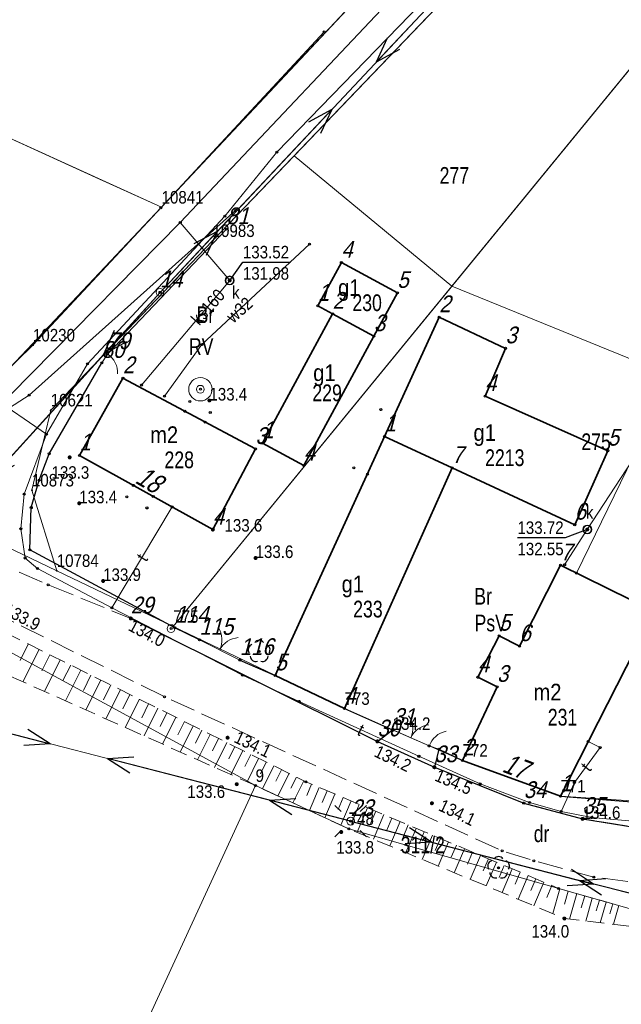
# Model space of a CAD drawing. Header units: metres. Extents: x 5548743 to 5556416, y 5707500 to 5714000.
# Tile 26 of 244: x 5551186 to 5551240, y 5711506 to 5711594. Entities that reach past the tile are written whole.
import ezdxf
from ezdxf.enums import TextEntityAlignment as Align

# ---------------------------------------------------------------- set-up
doc = ezdxf.new("R2010")
doc.units = ezdxf.units.M
for name, pattern in [('1.5_0.75', [2.25, 1.5, -0.75]), ('2.25_0.75', [3, 2.25, -0.75]), ('219-1000', [0]), ('otob_1000', [0]), ('otof_1000', [0]), ('suep_nn_1000', [0])]:
    doc.linetypes.add(name, pattern=pattern)
doc.layers.get('0').update_dxf_attribs({"color": 2, "lineweight": 5})
doc.styles.get("Standard").update_dxf_attribs({"font": 'Working1250', "width": 0.75})
doc.linetypes.add('902-1000', pattern='A,5,0,[1,ksztalty.shx,S=1,R=0,X=0,Y=0],5', length=10)

# ---------------------------------------------------------------- blocks, each defined once
blk = doc.blocks.new('PUNKTBUD')
at = {"color": 0}
blk.add_circle((0, 0), 0.09, dxfattribs=at)
blk = doc.blocks.new('203')
at = {"linetype": 'Continuous', "lineweight": 0}
h = blk.add_hatch(color=0, dxfattribs=at)
edge = h.paths.add_edge_path()
edge.add_arc((0, 0), 0.09, 0, 360)
blk = doc.blocks.new('PW01')
at = {"linetype": 'Continuous', "lineweight": 13}
h = blk.add_hatch(color=0, dxfattribs=at)
edge = h.paths.add_edge_path()
edge.add_arc((0, 0), 0.18, 0, 360)
blk = doc.blocks.new('US22')
at = {"color": 0, "linetype": 'Continuous', "lineweight": 0}
blk.add_circle((0, 0), 0.4, dxfattribs=at)
blk = doc.blocks.new('US15')
at = {"color": 0, "linetype": 'Continuous', "lineweight": 13}
blk.add_circle((0, 0), 0.35, dxfattribs=at)
blk = doc.blocks.new('US13')
at = {"color": 0, "linetype": 'Continuous', "lineweight": 13}
for radius in [1.05, 0.35]:
    blk.add_circle((0, 0), radius, dxfattribs=at)
blk = doc.blocks.new('OK04')
at = {"color": 0, "linetype": 'Continuous', "lineweight": 0}
blk.add_arc((2, 0), 2, 120, 180, dxfattribs=at)
blk = doc.blocks.new('SUEP1')
at = {"color": 0, "linetype": 'Continuous'}
for p, q in [((0, 0), (7.5, 0)), ((7.5, 0), (5.25, 0.75)), ((7.5, 0), (5.25, -0.75)), ((7.5, 0), (22.5, 0)), ((22.5, 0), (20.25, 0.75)), ((22.5, 0), (20.25, -0.75))]:
    blk.add_line(p, q, dxfattribs=at)
blk = doc.blocks.new('OP021')
at = {"linetype": 'Continuous', "lineweight": 13}
h = blk.add_hatch(color=0, dxfattribs=at)
edge = h.paths.add_edge_path()
edge.add_arc((0, 0), 0.1, 0, 360)
at = {"color": 0, "linetype": 'Continuous', "lineweight": -3}
for centre, start, end in [((0, 0.5), 38.316, 141.684), ((-0.476, 0.154), 110.388, 213.756), ((0.476, 0.154), 326.244, 69.612), ((-0.294, -0.404), 182.272, 285.64), ((0.294, -0.404), 254.36, 357.728), ((0.294, -0.404), 254.36, 357.728)]:
    blk.add_arc(centre, 0.5, start, end, dxfattribs=at)
blk = doc.blocks.new('SM01')
at = {"color": 0, "linetype": 'Continuous', "lineweight": 13}
for p, q in [((-0.848, 0.848), (-1.414, 1.414)), ((0.849, 0.848), (1.414, 1.414)), ((-0.848, -0.849), (-1.414, -1.414)), ((0.849, -0.849), (1.414, -1.414))]:
    blk.add_line(p, q, dxfattribs=at)
blk.add_circle((0, 0), 0.35, dxfattribs=at)
blk = doc.blocks.new('OK02')
at = {"color": 0, "linetype": 'Continuous', "lineweight": 0}
for centre, start, end in [((-2, 0), 0, 60), ((2, 0), 120, 180)]:
    blk.add_arc(centre, 2, start, end, dxfattribs=at)
blk = doc.blocks.new('PIKIETAW1891')
at = {"color": 0}
blk.add_circle((0, 0), 0.09, dxfattribs=at)

msp = doc.modelspace()

# ---------------------------------------------------------------- linework, layer by layer
at = {"layer": '000 Inne (niezydentyfikowane)', "color": 7, "linetype": 'CONTINUOUS', "lineweight": 18, "flags": 128}
for points in [[(5551187.26, 5711537.98), (5551186.53, 5711536.51)], [(5551188.23, 5711537.5), (5551186.78, 5711534.59)], [(5551189.19, 5711537.03), (5551188.47, 5711535.59)], [(5551190.13, 5711536.56), (5551188.72, 5711533.72)], [(5551191.06, 5711536.1), (5551190.36, 5711534.7)], [(5551191.97, 5711535.65), (5551190.6, 5711532.88)], [(5551192.88, 5711535.2), (5551192.2, 5711533.83)], [(5551193.77, 5711534.75), (5551192.43, 5711532.07)], [(5551194.65, 5711534.32), (5551193.99, 5711532.99)], [(5551195.52, 5711533.89), (5551194.22, 5711531.27)], [(5551196.37, 5711533.46), (5551195.73, 5711532.17)], [(5551197.22, 5711533.04), (5551195.95, 5711530.5)], [(5551198.05, 5711532.63), (5551197.43, 5711531.37)], [(5551198.87, 5711532.22), (5551197.64, 5711529.74)], [(5551199.68, 5711531.82), (5551199.08, 5711530.59)], [(5551200.48, 5711531.42), (5551199.29, 5711529.01)], [(5551201.27, 5711531.03), (5551200.68, 5711529.84)], [(5551202.05, 5711530.64), (5551200.89, 5711528.29)], [(5551202.82, 5711530.26), (5551202.24, 5711529.1)], [(5551203.58, 5711529.88), (5551202.44, 5711527.6)], [(5551204.32, 5711529.51), (5551203.77, 5711528.39)], [(5551205.06, 5711529.15), (5551203.96, 5711526.92)], [(5551205.79, 5711528.78), (5551205.25, 5711527.69)], [(5551206.51, 5711528.43), (5551205.43, 5711526.26)], [(5551207.22, 5711528.08), (5551206.69, 5711527.01)], [(5551207.91, 5711527.73), (5551206.87, 5711525.62)], [(5551208.6, 5711527.39), (5551208.09, 5711526.35)], [(5551209.29, 5711527.05), (5551208.27, 5711524.99)], [(5551209.96, 5711526.71), (5551209.46, 5711525.69)], [(5551210.64, 5711526.38), (5551209.63, 5711524.36)], [(5551211.3, 5711526.05), (5551210.81, 5711525.04)], [(5551211.97, 5711525.72), (5551210.98, 5711523.73)], [(5551212.65, 5711525.42), (5551212.22, 5711524.39)], [(5551213.34, 5711525.12), (5551212.47, 5711523.04)], [(5551214.05, 5711524.82), (5551213.6, 5711523.77)], [(5551214.76, 5711524.52), (5551213.86, 5711522.4)], [(5551215.48, 5711524.22), (5551215.03, 5711523.14)], [(5551216.21, 5711523.91), (5551215.29, 5711521.73)], [(5551216.94, 5711523.6), (5551216.48, 5711522.5)], [(5551217.67, 5711523.29), (5551216.75, 5711521.1)], [(5551218.41, 5711522.99), (5551217.94, 5711521.89)], [(5551219.14, 5711522.68), (5551218.21, 5711520.49)], [(5551219.86, 5711522.37), (5551219.4, 5711521.28)], [(5551220.59, 5711522.06), (5551219.67, 5711519.88)], [(5551221.32, 5711521.76), (5551220.86, 5711520.67)], [(5551222.04, 5711521.45), (5551221.12, 5711519.27)], [(5551222.77, 5711521.14), (5551222.31, 5711520.06)], [(5551223.49, 5711520.84), (5551222.57, 5711518.67)], [(5551224.21, 5711520.53), (5551223.75, 5711519.45)], [(5551224.93, 5711520.23), (5551224.02, 5711518.07)], [(5551225.65, 5711519.93), (5551225.19, 5711518.85)], [(5551226.37, 5711519.62), (5551225.46, 5711517.47)], [(5551227.09, 5711519.32), (5551226.63, 5711518.25)], [(5551227.8, 5711519.02), (5551226.89, 5711516.87)], [(5551228.51, 5711518.72), (5551228.06, 5711517.65)], [(5551229.23, 5711518.42), (5551228.32, 5711516.28)], [(5551229.94, 5711518.12), (5551229.49, 5711517.05)], [(5551230.65, 5711517.82), (5551229.75, 5711515.68)], [(5551231.36, 5711517.52), (5551230.91, 5711516.45)], [(5551232.07, 5711517.22), (5551231.17, 5711515.09)], [(5551232.78, 5711516.92), (5551232.33, 5711515.86)], [(5551233.48, 5711516.62), (5551232.59, 5711514.5)], [(5551234.19, 5711516.32), (5551233.74, 5711515.26)], [(5551234.91, 5711516.03), (5551234.28, 5711513.8)], [(5551235.68, 5711515.81), (5551235.35, 5711514.65)], [(5551236.43, 5711515.6), (5551235.78, 5711513.31)], [(5551237.15, 5711515.39), (5551236.84, 5711514.31)], [(5551237.83, 5711515.2), (5551237.24, 5711513.13)], [(5551238.47, 5711515.02), (5551238.19, 5711514.04)], [(5551239.08, 5711514.84), (5551238.55, 5711512.98)], [(5551239.66, 5711514.68), (5551239.41, 5711513.79)], [(5551240.21, 5711514.52), (5551239.74, 5711512.84)]]:
    msp.add_lwpolyline(points, dxfattribs=at)
at = {"layer": '217-kontur klasyfikacyjny', "color": 3, "linetype": 'CONTINUOUS', "lineweight": 18, "flags": 128}
for points in [[(5551244.1, 5711593.11), (5551225.25, 5711570.08)], [(5551193.63, 5711579.7), (5551180.45, 5711585.7)], [(5551211.1, 5711581.78), (5551203.79, 5711574.16)], [(5551225.25, 5711570.08), (5551211.1, 5711581.78)], [(5551199.21, 5711577.16), (5551193.63, 5711579.7)], [(5551187.68, 5711564.79), (5551199.21, 5711577.16)], [(5551203.79, 5711574.16), (5551189.27, 5711558.96)], [(5551225.25, 5711570.08), (5551200.26, 5711539.55)], [(5551200.26, 5711539.55), (5551225.25, 5711570.08)], [(5551270.81, 5711551.51), (5551225.25, 5711570.08)], [(5551225.25, 5711570.08), (5551270.81, 5711551.51)], [(5551174.5, 5711551.91), (5551187.68, 5711564.79)], [(5551189.27, 5711558.96), (5551187.59, 5711551.78)], [(5551187.59, 5711551.78), (5551189.81, 5711544.56)], [(5551189.81, 5711544.56), (5551200.26, 5711539.55)], [(5551207.64, 5711525.28), (5551172.99, 5711544.13)], [(5551200.26, 5711539.55), (5551215.61, 5711532.19)], [(5551215.61, 5711532.19), (5551226.2, 5711527.54)], [(5551226.2, 5711527.54), (5551234.97, 5711524.33)], [(5551175.06, 5711454.52), (5551207.64, 5711525.28)], [(5551207.64, 5711525.28), (5551175.06, 5711454.52)], [(5551215.99, 5711521.41), (5551207.64, 5711525.28)], [(5551234.97, 5711524.33), (5551245.9, 5711523.63)], [(5551250.71, 5711511.53), (5551215.99, 5711521.41)]]:
    msp.add_lwpolyline(points, dxfattribs=at)
at = {"layer": '218-kontur użytku gruntowego', "color": 3, "linetype": 'CONTINUOUS', "lineweight": 18, "flags": 128}
for points in [[(5551211.1, 5711581.78), (5551251.63, 5711624.07)], [(5551230.59, 5711610.64), (5551199.21, 5711577.16)], [(5551244.1, 5711593.11), (5551225.25, 5711570.08)], [(5551193.63, 5711579.7), (5551180.45, 5711585.7)], [(5551211.1, 5711581.78), (5551203.79, 5711574.16)], [(5551203.79, 5711574.16), (5551211.1, 5711581.78)], [(5551225.25, 5711570.08), (5551211.1, 5711581.78)], [(5551199.21, 5711577.16), (5551193.63, 5711579.7)], [(5551187.68, 5711564.79), (5551199.21, 5711577.16)], [(5551199.21, 5711577.16), (5551187.68, 5711564.79)], [(5551203.79, 5711574.16), (5551197.38, 5711567.45)], [(5551197.38, 5711567.45), (5551203.79, 5711574.16)], [(5551225.25, 5711570.08), (5551200.26, 5711539.55)], [(5551200.26, 5711539.55), (5551225.25, 5711570.08)], [(5551270.81, 5711551.51), (5551225.25, 5711570.08)], [(5551225.25, 5711570.08), (5551270.81, 5711551.51)], [(5551197.38, 5711567.45), (5551189.27, 5711558.96)], [(5551189.27, 5711558.96), (5551197.38, 5711567.45)], [(5551174.5, 5711551.91), (5551187.68, 5711564.79)], [(5551187.68, 5711564.79), (5551174.5, 5711551.91)], [(5551189.27, 5711558.96), (5551187.59, 5711551.78)], [(5551187.59, 5711551.78), (5551189.27, 5711558.96)], [(5551189.81, 5711544.56), (5551174.5, 5711551.91)], [(5551174.5, 5711551.91), (5551189.81, 5711544.56)], [(5551187.59, 5711551.78), (5551189.81, 5711544.56)], [(5551189.81, 5711544.56), (5551187.59, 5711551.78)], [(5551200.26, 5711539.55), (5551189.81, 5711544.56)], [(5551189.81, 5711544.56), (5551200.26, 5711539.55)], [(5551207.64, 5711525.28), (5551172.99, 5711544.13)], [(5551172.99, 5711544.13), (5551207.64, 5711525.28)], [(5551200.26, 5711539.55), (5551215.61, 5711532.19)], [(5551215.61, 5711532.19), (5551200.26, 5711539.55)], [(5551215.61, 5711532.19), (5551226.2, 5711527.54)], [(5551226.2, 5711527.54), (5551215.61, 5711532.19)], [(5551226.2, 5711527.54), (5551234.97, 5711524.33)], [(5551234.97, 5711524.33), (5551226.2, 5711527.54)], [(5551175.06, 5711454.52), (5551207.64, 5711525.28)], [(5551207.64, 5711525.28), (5551175.06, 5711454.52)], [(5551215.99, 5711521.41), (5551207.64, 5711525.28)], [(5551207.64, 5711525.28), (5551215.99, 5711521.41)], [(5551234.97, 5711524.33), (5551245.9, 5711523.63)], [(5551245.9, 5711523.63), (5551234.97, 5711524.33)], [(5551250.71, 5711511.53), (5551215.99, 5711521.41)], [(5551215.99, 5711521.41), (5551250.71, 5711511.53)]]:
    msp.add_lwpolyline(points, dxfattribs=at)
at = {"layer": '219-działka ewidencyjna', "color": 7, "linetype": '219-1000', "lineweight": 18, "flags": 128}
for points in [[(5551199.21, 5711577.16), (5551253.51, 5711635.1)], [(5551251.63, 5711624.07), (5551203.79, 5711574.16)], [(5551200.26, 5711539.55), (5551249.32, 5711599.51)], [(5551171.13, 5711589.94), (5551199.21, 5711577.16)], [(5551187.68, 5711564.79), (5551199.21, 5711577.16)], [(5551203.79, 5711574.16), (5551189.27, 5711558.96)], [(5551187.68, 5711564.79), (5551174.5, 5711551.91)], [(5551189.27, 5711558.96), (5551187.59, 5711551.78)], [(5551174.5, 5711551.91), (5551189.81, 5711544.56)], [(5551187.59, 5711551.78), (5551189.81, 5711544.56)], [(5551189.81, 5711544.56), (5551200.26, 5711539.55)], [(5551172.99, 5711544.13), (5551207.64, 5711525.28)], [(5551200.26, 5711539.55), (5551215.61, 5711532.19)], [(5551215.61, 5711532.19), (5551226.2, 5711527.54)], [(5551226.2, 5711527.54), (5551234.97, 5711524.33)], [(5551215.99, 5711521.41), (5551207.64, 5711525.28)], [(5551234.97, 5711524.33), (5551245.9, 5711523.63)], [(5551215.99, 5711521.41), (5551250.71, 5711511.53)]]:
    msp.add_lwpolyline(points, dxfattribs=at)
at = {"layer": '312-budynek ewidencyjny', "color": 7, "linetype": 'CONTINUOUS', "lineweight": 35, "flags": 128}
for points in [[(5551213.23, 5711568.32), (5551215.33, 5711572.2)], [(5551215.33, 5711572.2), (5551220.35, 5711569.48)], [(5551220.35, 5711569.48), (5551218.25, 5711565.6)], [(5551208.25, 5711556), (5551214.55, 5711567.61)], [(5551214.55, 5711567.61), (5551213.23, 5711568.32)], [(5551214.55, 5711567.61), (5551218.25, 5711565.6)], [(5551218.25, 5711565.6), (5551214.55, 5711567.61)], [(5551219.21, 5711556.6), (5551224.11, 5711567.3)], [(5551224.11, 5711567.3), (5551230.05, 5711564.51)], [(5551218.25, 5711565.6), (5551211.96, 5711553.99)], [(5551230.05, 5711564.51), (5551228.22, 5711560.22)], [(5551191.86, 5711554.9), (5551195.75, 5711561.83)], [(5551195.75, 5711561.83), (5551207.63, 5711555.48)], [(5551228.22, 5711560.22), (5551239.21, 5711555.33)], [(5551209.41, 5711535.17), (5551219.21, 5711556.6)], [(5551225.26, 5711553.78), (5551219.21, 5711556.6)], [(5551219.21, 5711556.6), (5551225.26, 5711553.78)], [(5551207.63, 5711555.48), (5551203.81, 5711548.25)], [(5551211.96, 5711553.99), (5551208.25, 5711556)], [(5551239.21, 5711555.33), (5551236.25, 5711548.69)], [(5551203.81, 5711548.25), (5551191.86, 5711554.9)], [(5551225.26, 5711553.78), (5551215.61, 5711532.19)], [(5551236.25, 5711548.69), (5551225.26, 5711553.78)], [(5551231.3, 5711537.79), (5551234.99, 5711545.05)], [(5551234.99, 5711545.05), (5551243.4, 5711540.89)], [(5551243.4, 5711540.89), (5551234.97, 5711524.33)], [(5551227.58, 5711535), (5551229.47, 5711538.73)], [(5551229.47, 5711538.73), (5551231.3, 5711537.79)], [(5551215.61, 5711532.19), (5551209.41, 5711535.17)], [(5551229.29, 5711534.14), (5551227.58, 5711535)], [(5551226.2, 5711527.54), (5551229.29, 5711534.14)], [(5551234.97, 5711524.33), (5551226.2, 5711527.54)]]:
    msp.add_lwpolyline(points, dxfattribs=at)
at = {"layer": 'brama', "color": 7, "linetype": 'otob_1000', "lineweight": 18, "flags": 128}
for points in [[(5551202.61, 5711538.36), (5551206.23, 5711536.55)], [(5551219.93, 5711530.28), (5551223.21, 5711528.84)]]:
    msp.add_lwpolyline(points, dxfattribs=at)
at = {"layer": 'furtka', "color": 7, "linetype": 'otof_1000', "lineweight": 18, "flags": 128}
for points in [[(5551194.36, 5711563.99), (5551193.85, 5711563.2)], [(5551223.21, 5711528.84), (5551224.06, 5711528.55)]]:
    msp.add_lwpolyline(points, dxfattribs=at)
at = {"layer": 'jezdnia', "color": 7, "linetype": '2.25_0.75', "lineweight": 18, "flags": 128}
msp.add_lwpolyline([(5551172.09, 5711540.78), (5551175.55, 5711541.48), (5551179.08, 5711541.81), (5551182.67, 5711541.28), (5551184.52, 5711540.66), (5551199.48, 5711533.25), (5551229.75, 5711519.43), (5551232.58, 5711518.54), (5551237.97, 5711517.08), (5551246, 5711516), (5551265.86, 5711515.51), (5551285.84, 5711514.34), (5551298.12, 5711510.6), (5551299.87, 5711510.1), (5551304.6, 5711507.06), (5551344.36, 5711475.83), (5551354.22, 5711468.39), (5551360.8, 5711464.06), (5551374.1, 5711456.68), (5551402.05, 5711446.48), (5551407.78, 5711444.12), (5551410.66, 5711442.85), (5551414.33, 5711440.51), (5551417.63, 5711437.78), (5551420.15, 5711433.54), (5551421.37, 5711431.1), (5551426.56, 5711417.26), (5551432.01, 5711390.13), (5551431.87, 5711377.29), (5551426.97, 5711372.97), (5551427.74, 5711369.97), (5551440.19, 5711371.8), (5551450.56, 5711371.32), (5551462.05, 5711371.81), (5551478.14, 5711373.67), (5551488.68, 5711375.38), (5551516.03, 5711380.25), (5551543.48, 5711385.9), (5551551.63, 5711387.01), (5551565.67, 5711387.79), (5551572.21, 5711387.75), (5551583.47, 5711386.8), (5551583.96, 5711391.49), (5551566.2, 5711392.76), (5551550.45, 5711392.17), (5551542.24, 5711391.21), (5551487.59, 5711380.11), (5551461.08, 5711375.98), (5551449.46, 5711376.1), (5551446.32, 5711376.39), (5551441.41, 5711378.14), (5551439.66, 5711379.88), (5551437.86, 5711383.43), (5551436.13, 5711391.22), (5551429.65, 5711420.76), (5551427.26, 5711427.87), (5551425.61, 5711431.8), (5551422.03, 5711437.63), (5551419.19, 5711441.14), (5551415.93, 5711444.01), (5551412.67, 5711446), (5551409.41, 5711447.67), (5551403.68, 5711450.03), (5551375.77, 5711460.32), (5551363.25, 5711467.22), (5551356.64, 5711471.51), (5551346.66, 5711478.8), (5551307.36, 5711510.62), (5551302.62, 5711513.66), (5551298.56, 5711514.88), (5551286.23, 5711518.17), (5551273.73, 5711520.21), (5551268.88, 5711520.25), (5551264.12, 5711520.29), (5551254.29, 5711520.53), (5551243.63, 5711521.23), (5551236.96, 5711522.3), (5551231.68, 5711523.72), (5551223.67, 5711526.93), (5551218.56, 5711529.25), (5551196.45, 5711540.28), (5551189.04, 5711543.29), (5551182.56, 5711546.16), (5551169.98, 5711545.84), (5551167.74, 5711545.19)], close=True, dxfattribs=at)
at = {"layer": 'krawężnik', "color": 7, "linetype": 'CONTINUOUS', "lineweight": 25, "flags": 128}
for points in [[(5551196.45, 5711540.28), (5551218.56, 5711529.25), (5551223.67, 5711526.93), (5551231.68, 5711523.72), (5551236.96, 5711522.3), (5551243.63, 5711521.23), (5551254.29, 5711520.53), (5551264.12, 5711520.29), (5551268.88, 5711520.25), (5551273.73, 5711520.21)], [(5551218.56, 5711529.25), (5551219.93, 5711530.28)], [(5551224.06, 5711528.55), (5551223.67, 5711526.93)]]:
    msp.add_lwpolyline(points, dxfattribs=at)
at = {"layer": 'ogrodzenie trwałe', "color": 7, "linetype": '902-1000', "lineweight": 25, "flags": 128}
for points in [[(5551213.8, 5711592.9), (5551199.14, 5711577.12), (5551183.6, 5711560.68), (5551173.98, 5711552.76), (5551168.33, 5711555.38), (5551160.7, 5711548.22), (5551156.39, 5711548.49)], [(5551205.03, 5711575.2), (5551194.36, 5711563.99)], [(5551202.61, 5711538.36), (5551200.39, 5711539.45), (5551187.4, 5711546.43), (5551187.53, 5711550.22), (5551188.24, 5711552.67), (5551189.14, 5711555.06), (5551193.85, 5711563.2)], [(5551206.23, 5711536.55), (5551209.41, 5711535.17)], [(5551215.61, 5711532.19), (5551219.93, 5711530.28)], [(5551224.06, 5711528.55), (5551226.2, 5711527.54)], [(5551234.97, 5711524.33), (5551245.87, 5711523.48), (5551250.24, 5711528.27)]]:
    msp.add_lwpolyline(points, dxfattribs=at)
at = {"layer": 'przewód elektroenergetyczny niskiego napięcia', "color": 1, "linetype": 'suep_nn_1000', "lineweight": 18, "flags": 128}
for points in [[(5551233.88, 5711606.62), (5551199.07, 5711569.53)], [(5551199.07, 5711569.53), (5551167.43, 5711534.65)], [(5551167.43, 5711534.65), (5551199.07, 5711569.53)], [(5551167.43, 5711534.65), (5551216.16, 5711522.1)], [(5551216.16, 5711522.1), (5551258.46, 5711511.14)]]:
    msp.add_lwpolyline(points, dxfattribs=at)
at = {"layer": 'przewód kanalizacyjny', "color": 34, "linetype": 'CONTINUOUS', "lineweight": 18, "flags": 128}
for points in [[(5551248.99, 5711626.03), (5551245.29, 5711622.4), (5551238.44, 5711615.57), (5551223.02, 5711599.27), (5551200.89, 5711575.8), (5551160.95, 5711535.25), (5551143.96, 5711513.97), (5551113.29, 5711477.41), (5551108.07, 5711472.85), (5551093.32, 5711464.48), (5551084.7, 5711459.22), (5551059.66, 5711435.42), (5551046.41, 5711399.42), (5551043.46, 5711379.16), (5551033.07, 5711337.43)], [(5551259.1, 5711581.51), (5551237.38, 5711548.26), (5551235.35, 5711545.1)], [(5551200.89, 5711575.8), (5551205.32, 5711570.6), (5551197.41, 5711561.22)]]:
    msp.add_lwpolyline(points, dxfattribs=at)
at = {"layer": 'przewód telekomunikacyjny podziemny', "color": 30, "linetype": 'CONTINUOUS', "lineweight": 18, "flags": 128}
for points in [[(5551188.88, 5711556.82), (5551192.57, 5711563.12), (5551204.88, 5711576.36), (5551209.55, 5711582.1), (5551233.36, 5711606.68), (5551235.65, 5711609.4), (5551249.66, 5711624.34), (5551254.82, 5711630.39), (5551257.88, 5711634.53), (5551264.02, 5711642.31), (5551268.11, 5711647.87), (5551270.55, 5711651.09), (5551274.76, 5711655.39), (5551276.63, 5711658.74), (5551282.9, 5711668.37), (5551287.97, 5711676.97), (5551300.18, 5711699.64), (5551306.22, 5711712.27), (5551312.23, 5711725.89), (5551316.31, 5711733.69), (5551317.42, 5711733.25)], [(5551188.88, 5711556.82), (5551183.81, 5711560.29), (5551179.63, 5711555.59), (5551175.42, 5711551.82), (5551170.99, 5711549.25), (5551166.51, 5711547.43), (5551162.22, 5711546.63), (5551149.44, 5711547.23), (5551144.97, 5711547.74)], [(5551188.88, 5711556.82), (5551186.9, 5711551.43), (5551186.59, 5711548.33), (5551186.99, 5711545.7), (5551188.09, 5711544.76), (5551194.75, 5711541.23), (5551206.47, 5711535.18), (5551211.54, 5711532.84), (5551222.29, 5711527.91), (5551227.78, 5711525.43), (5551232.19, 5711523.76), (5551235.03, 5711522.96), (5551237.78, 5711522.41), (5551246.72, 5711521.62), (5551269.84, 5711520.51), (5551275.58, 5711520.36), (5551283.96, 5711519.63)], [(5551194.75, 5711541.23), (5551200.15, 5711550.28)], [(5551235.03, 5711522.96), (5551236.22, 5711525.56), (5551238.53, 5711528.69), (5551237.47, 5711529.23)]]:
    msp.add_lwpolyline(points, dxfattribs=at)
at = {"layer": 'przewód wodociągowy', "color": 5, "linetype": 'CONTINUOUS', "lineweight": 18, "flags": 128}
for points in [[(5551015.25, 5711593.17), (5551020.96, 5711589.72), (5551030.41, 5711580.81), (5551045.93, 5711571.56), (5551054.82, 5711568.6), (5551065.71, 5711566.1), (5551075.77, 5711563.8), (5551088.41, 5711560.91), (5551099.61, 5711557.61), (5551111.42, 5711554.19), (5551129.15, 5711548.53), (5551133.85, 5711546.92), (5551145.93, 5711543.42), (5551153.76, 5711543.41), (5551167.74, 5711547.51), (5551177.23, 5711553.82), (5551187.33, 5711560.3), (5551205.86, 5711576.89)], [(5551212.48, 5711573.86), (5551202.82, 5711564.84), (5551199.48, 5711560.22)], [(5551236.42, 5711544.34), (5551247.11, 5711566.32)]]:
    msp.add_lwpolyline(points, dxfattribs=at)
at = {"layer": 'rzedna-Atr2', "color": 7, "flags": 128}
for points in [[(5551205.32, 5711570.6), (5551206.5, 5711572.23), (5551210.783, 5711572.23)], [(5551237.38, 5711548.26), (5551235.4, 5711547.51), (5551231.117, 5711547.51)]]:
    msp.add_lwpolyline(points, dxfattribs=at)
at = {"layer": 'skarpa nieumocniona', "color": 7, "linetype": '1.5_0.75', "lineweight": 18, "flags": 128}
msp.add_lwpolyline([(5551250.71, 5711511.53), (5551234.81, 5711516.06), (5551212.14, 5711525.63), (5551182.48, 5711540.36), (5551179.16, 5711537.99), (5551207.64, 5711525.28), (5551215.99, 5711521.41), (5551235.33, 5711513.36)], close=True, dxfattribs=at)
msp.add_lwpolyline([(5551250.71, 5711511.53), (5551234.81, 5711516.06), (5551212.14, 5711525.63), (5551182.48, 5711540.36), (5551179.16, 5711537.99), (5551207.64, 5711525.28), (5551215.99, 5711521.41), (5551235.33, 5711513.36)], close=True, dxfattribs=at)

# ---------------------------------------------------------------- block references
at = {"layer": '203-punkt graniczny', "color": 7, "linetype": 'CONTINUOUS', "lineweight": 18}
for p in [(5551199.21, 5711577.16), (5551203.79, 5711574.16), (5551187.68, 5711564.79), (5551189.27, 5711558.96), (5551187.59, 5711551.78), (5551189.81, 5711544.56), (5551200.26, 5711539.55), (5551215.61, 5711532.19), (5551226.2, 5711527.54), (5551207.64, 5711525.28), (5551234.97, 5711524.33), (5551215.99, 5711521.41)]:
    msp.add_blockref('203', p, dxfattribs=at)
at = {"layer": 'brama', "color": 7, "linetype": 'CONTINUOUS', "lineweight": 18}
for p, rotation in [((5551204.42, 5711537.455), 333.435), ((5551221.57, 5711529.56), 336.297)]:
    msp.add_blockref('OK02', p, dxfattribs=dict(at, rotation=rotation))
at = {"layer": 'drzewo liściaste', "color": 94, "linetype": 'CONTINUOUS', "lineweight": 18}
for p in [(5551207.96, 5711537.32), (5551229.43, 5711517.91)]:
    msp.add_blockref('OP021', p, dxfattribs=at)
at = {"layer": 'furtka', "color": 7, "linetype": 'CONTINUOUS', "lineweight": 18}
for p, rotation in [((5551194.36, 5711563.99), 237.155), ((5551223.21, 5711528.84), 341.162)]:
    msp.add_blockref('OK04', p, dxfattribs=dict(at, rotation=rotation))
at = {"layer": 'latarnia', "color": 7, "linetype": 'CONTINUOUS', "lineweight": 18}
msp.add_blockref('SM01', (5551216.16, 5711522.1), dxfattribs=at)
msp.add_blockref('SM01', (5551216.16, 5711522.1), dxfattribs=at)
at = {"layer": 'pikieta naturalna', "color": 7, "linetype": 'CONTINUOUS', "lineweight": 13}
for p in [(5551203.5, 5711559.83), (5551190.97, 5711554.73), (5551191.83, 5711550.61), (5551203.81, 5711548.25), (5551207.64, 5711545.7), (5551193.97, 5711543.64), (5551196.45, 5711540.28), (5551219.93, 5711530.28), (5551205.13, 5711529.58), (5551218.56, 5711529.25), (5551223.67, 5711526.93), (5551205.95, 5711525.41), (5551223.45, 5711523.7), (5551236.96, 5711522.3), (5551215.32, 5711521.12), (5551235.33, 5711513.36)]:
    msp.add_blockref('PW01', p, dxfattribs=at)
at = {"layer": 'przewód elektroenergetyczny niskiego napięcia', "color": 1, "linetype": 'CONTINUOUS', "lineweight": 18}
for p, rotation in [((5551233.88, 5711606.62), 226.816), ((5551199.07, 5711569.53), 46.816), ((5551199.07, 5711569.53), 227.789), ((5551167.43, 5711534.65), 345.558), ((5551216.16, 5711522.1), 165.558), ((5551216.16, 5711522.1), 345.474), ((5551258.46, 5711511.14), 165.474)]:
    msp.add_blockref('SUEP1', p, dxfattribs=dict(at, rotation=rotation))
at = {"layer": 'Punkt budynku', "color": 5, "linetype": 'CONTINUOUS', "lineweight": 13}
for p in [(5551215.33, 5711572.2), (5551220.35, 5711569.48), (5551213.23, 5711568.32), (5551214.55, 5711567.61), (5551224.11, 5711567.3), (5551218.25, 5711565.6), (5551230.05, 5711564.51), (5551195.75, 5711561.83), (5551201.75, 5711559.73), (5551228.22, 5711560.22), (5551201.29, 5711558.86), (5551203.58, 5711558.75), (5551218.86, 5711559.01), (5551203.12, 5711557.88), (5551220.07, 5711558.46), (5551208.25, 5711556), (5551219.21, 5711556.6), (5551207.63, 5711555.48), (5551239.21, 5711555.33), (5551191.86, 5711554.9), (5551211.96, 5711553.99), (5551216.46, 5711553.78), (5551225.26, 5711553.78), (5551217.67, 5711553.22), (5551196.68, 5711552.22), (5551196.1, 5711551.19), (5551198.47, 5711551.22), (5551197.9, 5711550.19), (5551203.81, 5711548.25), (5551236.25, 5711548.69), (5551234.99, 5711545.05), (5551229.47, 5711538.73), (5551231.3, 5711537.79), (5551209.41, 5711535.17), (5551227.58, 5711535), (5551229.29, 5711534.14), (5551215.61, 5711532.19), (5551226.2, 5711527.54), (5551234.97, 5711524.33)]:
    msp.add_blockref('PUNKTBUD', p, dxfattribs=at)
at = {"layer": 'Punkt roboczy BDOT GESUT K1', "color": 6, "linetype": 'CONTINUOUS', "lineweight": 18}
for p in [(5551213.8, 5711592.9), (5551209.55, 5711582.1), (5551199.14, 5711577.12), (5551204.88, 5711576.36), (5551205.86, 5711576.89), (5551200.89, 5711575.8), (5551200.89, 5711575.8), (5551205.03, 5711575.2), (5551212.48, 5711573.86), (5551205.32, 5711570.6), (5551205.32, 5711570.6), (5551205.32, 5711570.6), (5551199.07, 5711569.53), (5551199.07, 5711569.53), (5551202.82, 5711564.84), (5551194.36, 5711563.99), (5551194.36, 5711563.99), (5551192.57, 5711563.12), (5551193.85, 5711563.2), (5551193.85, 5711563.2), (5551197.41, 5711561.22), (5551202.69, 5711560.84), (5551187.33, 5711560.3), (5551199.48, 5711560.22), (5551203.5, 5711559.83), (5551188.88, 5711556.82), (5551188.88, 5711556.82), (5551188.88, 5711556.82), (5551189.14, 5711555.06), (5551190.97, 5711554.73), (5551188.24, 5711552.67), (5551186.9, 5711551.43), (5551187.53, 5711550.22), (5551191.83, 5711550.61), (5551200.15, 5711550.28), (5551186.59, 5711548.33), (5551203.81, 5711548.25), (5551237.38, 5711548.26), (5551237.38, 5711548.26), (5551237.38, 5711548.26), (5551187.4, 5711546.43), (5551186.99, 5711545.7), (5551207.64, 5711545.7), (5551188.09, 5711544.76), (5551235.35, 5711545.1), (5551193.97, 5711543.64), (5551236.42, 5711544.34), (5551189.04, 5711543.29), (5551194.75, 5711541.23), (5551194.75, 5711541.23), (5551196.45, 5711540.28), (5551196.45, 5711540.28), (5551196.45, 5711540.28), (5551200.06, 5711539.37), (5551200.39, 5711539.45), (5551202.61, 5711538.36), (5551202.61, 5711538.36), (5551206.23, 5711536.55), (5551206.23, 5711536.55), (5551207.96, 5711537.32), (5551206.47, 5711535.18), (5551209.41, 5711535.17), (5551199.48, 5711533.25), (5551211.54, 5711532.84), (5551215.61, 5711532.19), (5551205.13, 5711529.58), (5551219.93, 5711530.28), (5551219.93, 5711530.28), (5551219.93, 5711530.28), (5551219.93, 5711530.28), (5551218.56, 5711529.25), (5551218.56, 5711529.25), (5551218.56, 5711529.25), (5551218.56, 5711529.25), (5551223.21, 5711528.84), (5551223.21, 5711528.84), (5551224.06, 5711528.55), (5551224.06, 5711528.55), (5551224.06, 5711528.55), (5551237.47, 5711529.23), (5551238.53, 5711528.69), (5551222.29, 5711527.91), (5551223.67, 5711526.93), (5551223.67, 5711526.93), (5551223.67, 5711526.93), (5551223.67, 5711526.93), (5551226.2, 5711527.54), (5551205.95, 5711525.41), (5551207.64, 5711525.28), (5551212.14, 5711525.63), (5551227.78, 5711525.43), (5551236.22, 5711525.56), (5551234.97, 5711524.33), (5551223.45, 5711523.7), (5551231.68, 5711523.72), (5551231.68, 5711523.72), (5551232.19, 5711523.76), (5551235.03, 5711522.96), (5551235.03, 5711522.96), (5551237.78, 5711522.41), (5551216.16, 5711522.1), (5551216.16, 5711522.1), (5551216.16, 5711522.1), (5551236.96, 5711522.3), (5551236.96, 5711522.3), (5551236.96, 5711522.3), (5551215.32, 5711521.12), (5551215.99, 5711521.41), (5551229.75, 5711519.43), (5551232.58, 5711518.54), (5551229.43, 5711517.91), (5551237.97, 5711517.08), (5551234.81, 5711516.06), (5551235.33, 5711513.36), (5551235.33, 5711513.36)]:
    msp.add_blockref('PIKIETAW1891', p, dxfattribs=at)
at = {"layer": 'rzedna', "color": 34, "linetype": 'CONTINUOUS', "lineweight": 18}
for p in [(5551205.32, 5711570.6), (5551237.38, 5711548.26)]:
    msp.add_blockref('PW01', p, dxfattribs=at)
at = {"layer": 'studnia kanalizacyjna', "color": 34, "linetype": 'CONTINUOUS', "lineweight": 18}
for p in [(5551205.32, 5711570.6), (5551237.38, 5711548.26)]:
    msp.add_blockref('US15', p, dxfattribs=at)
at = {"layer": 'studnia zwykła', "color": 5, "linetype": 'CONTINUOUS', "lineweight": 18}
msp.add_blockref('US13', (5551202.69, 5711560.84), dxfattribs=at)
at = {"layer": 'słup przewodów napowietrznych', "color": 7, "linetype": 'CONTINUOUS', "lineweight": 18}
for p in [(5551199.07, 5711569.53), (5551200.06, 5711539.37)]:
    msp.add_blockref('US15', p, dxfattribs=at)
at = {"layer": 'właz do komory lub kanału - okrągły', "color": 7, "linetype": 'CONTINUOUS', "lineweight": 18}
for p in [(5551205.32, 5711570.6), (5551237.38, 5711548.26)]:
    msp.add_blockref('US22', p, dxfattribs=at)

# ---------------------------------------------------------------- texts
at = {"layer": '203-punkt graniczny-Atr103', "color": 7, "width": 0.9}
for s, p in [('10841', (5551199.21, 5711577.16)), ('10841', (5551199.21, 5711577.16)), ('10983', (5551203.79, 5711574.16)), ('10983', (5551203.79, 5711574.16)), ('10230', (5551187.68, 5711564.79)), ('10230', (5551187.68, 5711564.79)), ('10621', (5551189.27, 5711558.96)), ('10621', (5551189.27, 5711558.96)), ('10873', (5551187.59, 5711551.78)), ('10873', (5551187.59, 5711551.78)), ('10784', (5551189.81, 5711544.56)), ('10784', (5551189.81, 5711544.56)), ('775', (5551200.26, 5711539.55)), ('775', (5551200.26, 5711539.55)), ('773', (5551215.61, 5711532.19)), ('773', (5551215.61, 5711532.19)), ('772', (5551226.2, 5711527.54)), ('772', (5551226.2, 5711527.54)), ('9', (5551207.64, 5711525.28)), ('9', (5551207.64, 5711525.28)), ('771', (5551234.97, 5711524.33)), ('771', (5551234.97, 5711524.33)), ('748', (5551215.99, 5711521.41)), ('748', (5551215.99, 5711521.41))]:
    msp.add_text(s, height=1.125, dxfattribs=at).set_placement(p, align=Align.BOTTOM_LEFT)
at = {"layer": '209-oznaczenie konturu klasyfikacyjnego', "color": 3, "linetype": 'CONTINUOUS', "lineweight": 18, "width": 0.79}
msp.add_text('RV', height=1.5, dxfattribs=at).set_placement((5551201.66, 5711563.92))
msp.add_text('PsV', height=1.5, dxfattribs=at).set_placement((5551227.27, 5711540.62), align=Align.TOP_LEFT)
at = {"layer": '210-oznaczenie konturu użytku gruntowego', "color": 3, "linetype": 'CONTINUOUS', "lineweight": 18, "width": 0.79}
for s, p in [('Br', (5551202.35, 5711566.77)), ('Br', (5551227.25, 5711541.52)), ('dr', (5551232.58, 5711520.22))]:
    msp.add_text(s, height=1.5, dxfattribs=at).set_placement(p)
at = {"layer": '211-numer działki ewidencyjnej', "color": 7, "linetype": 'CONTINUOUS', "lineweight": 18, "width": 0.79}
for s, p in [('277', (5551224.14, 5711580.77)), ('275', (5551236.85, 5711556.88)), ('311/2', (5551220.65, 5711520.71))]:
    msp.add_text(s, height=1.5, dxfattribs=at).set_placement(p, align=Align.TOP_LEFT)
at = {"layer": '238-Punkt adresowy budynku', "color": 7, "linetype": 'CONTINUOUS', "lineweight": 18, "oblique": 15, "width": 0.79}
for s, rotation, p in [('18', -30.424, (5551197.66, 5711551.96)), ('17', -21.4, (5551230.64, 5711526.18))]:
    msp.add_text(s, height=1.8, rotation=rotation, dxfattribs=at).set_placement(p, align=Align.CENTER)
at = {"layer": '312-oznaczenie budynku ewidencyjnego', "color": 7, "linetype": 'CONTINUOUS', "lineweight": 18, "width": 0.79}
for s, p in [('230', (5551216.32, 5711567.85)), ('229', (5551212.73, 5711559.77))]:
    msp.add_text(s, height=1.5, dxfattribs=at).set_placement(p)
for s, p in [('228', (5551199.47, 5711555.26)), ('2213', (5551228.22, 5711555.45)), ('233', (5551216.39, 5711541.87)), ('231', (5551233.84, 5711532.17))]:
    msp.add_text(s, height=1.5, dxfattribs=at).set_placement(p, align=Align.TOP_LEFT)
at = {"layer": '312-oznaczenie budynku ewidencyjnego-Atr117', "color": 7, "width": 0.9}
for s, p in [('g1', (5551216.04, 5711569.96)), ('g1', (5551213.81, 5711562.32)), ('m2', (5551199.44, 5711556.76)), ('g1', (5551228.18, 5711556.95)), ('g1', (5551216.36, 5711543.37)), ('m2', (5551233.81, 5711533.67))]:
    msp.add_text(s, height=1.5, dxfattribs=at).set_placement(p, align=Align.MIDDLE_CENTER)
at = {"layer": 'pikieta naturalna-Atr2', "color": 7, "width": 0.9}
for s, p in [('133.4', (5551203.5, 5711559.83)), ('133.3', (5551189.34, 5711552.81)), ('133.4', (5551191.83, 5711550.61)), ('133.6', (5551204.85, 5711548.07)), ('133.6', (5551207.64, 5711545.7)), ('133.9', (5551193.97, 5711543.64)), ('134.2', (5551219.93, 5711530.28)), ('133.6', (5551201.52, 5711524.18)), ('134.6', (5551236.96, 5711522.3)), ('133.8', (5551214.87, 5711519.18)), ('134.0', (5551232.37, 5711511.65))]:
    msp.add_text(s, height=1.125, dxfattribs=at).set_placement(p)
for s, rotation, p in [('133.9', -27.67, (5551184.95, 5711540.71)), ('134.0', -27.841, (5551196.14, 5711539.26)), ('134.1', 334.151, (5551205.62, 5711529.22)), ('134.2', 334.304, (5551218.18, 5711527.94)), ('134.5', -23.146, (5551223.62, 5711525.76)), ('134.1', 334.151, (5551223.96, 5711523.1))]:
    msp.add_text(s, height=1.125, rotation=rotation, dxfattribs=at).set_placement(p)
at = {"layer": 'przewód kanalizacyjny-Atr1', "color": 34, "width": 0.9}
msp.add_text('ks160', height=1.125, rotation=48.537, dxfattribs=at).set_placement((5551202.17, 5711566.87), align=Align.MIDDLE_LEFT)
at = {"layer": 'przewód telekomunikacyjny podziemny-Atr1', "color": 30, "width": 0.9}
for rotation, p in [(57.899, (5551197.35, 5711545.59)), (334.063, (5551216.91, 5711530.38)), (52.189, (5551237.14, 5711526.8))]:
    msp.add_text('t', height=1.125, rotation=rotation, dxfattribs=at).set_placement(p, align=Align.MIDDLE_LEFT)
at = {"layer": 'przewód wodociągowy-Atr1', "color": 5, "width": 0.9}
msp.add_text('w32', height=1.125, rotation=41.749, dxfattribs=at).set_placement((5551205.27, 5711567.13), align=Align.MIDDLE_LEFT)
at = {"layer": 'Punkt budynku-Atr104', "color": 5, "oblique": 15, "width": 0.9}
for s, p in [('4', (5551215.33, 5711572.2)), ('5', (5551220.35, 5711569.48)), ('1', (5551213.23, 5711568.32)), ('2', (5551214.55, 5711567.61)), ('2', (5551224.11, 5711567.3)), ('3', (5551218.25, 5711565.6)), ('3', (5551230.05, 5711564.51)), ('2', (5551195.75, 5711561.83)), ('4', (5551228.22, 5711560.22)), ('1', (5551208.25, 5711556)), ('1', (5551219.21, 5711556.6)), ('3', (5551207.63, 5711555.48)), ('5', (5551239.21, 5711555.33)), ('1', (5551191.86, 5711554.9)), ('4', (5551211.96, 5711553.99)), ('7', (5551225.26, 5711553.78)), ('4', (5551203.81, 5711548.25)), ('6', (5551236.25, 5711548.69)), ('7', (5551234.99, 5711545.05)), ('5', (5551229.47, 5711538.73)), ('6', (5551231.3, 5711537.79)), ('5', (5551209.41, 5711535.17)), ('4', (5551227.58, 5711535)), ('3', (5551229.29, 5711534.14)), ('4', (5551215.61, 5711532.19)), ('2', (5551226.2, 5711527.54)), ('1', (5551234.97, 5711524.33))]:
    msp.add_text(s, height=1.5, dxfattribs=at).set_placement(p, align=Align.BOTTOM_LEFT)
at = {"layer": 'Punkt roboczy BDOT GESUT K1-Atr103', "color": 6, "oblique": 15, "width": 0.9}
for s, p in [('81', (5551205.03, 5711575.2)), ('14', (5551199.07, 5711569.53)), ('14', (5551199.07, 5711569.53)), ('79', (5551194.36, 5711563.99)), ('79', (5551194.36, 5711563.99)), ('80', (5551193.85, 5711563.2)), ('80', (5551193.85, 5711563.2)), ('29', (5551196.45, 5711540.28)), ('29', (5551196.45, 5711540.28)), ('114', (5551200.39, 5711539.45)), ('115', (5551202.61, 5711538.36)), ('115', (5551202.61, 5711538.36)), ('116', (5551206.23, 5711536.55)), ('116', (5551206.23, 5711536.55)), ('31', (5551219.93, 5711530.28)), ('30', (5551218.56, 5711529.25)), ('33', (5551223.67, 5711526.93)), ('33', (5551223.67, 5711526.93)), ('34', (5551231.68, 5711523.72)), ('35', (5551236.96, 5711522.3)), ('35', (5551236.96, 5711522.3)), ('23', (5551216.16, 5711522.1)), ('23', (5551216.16, 5711522.1)), ('23', (5551216.16, 5711522.1))]:
    msp.add_text(s, height=1.5, dxfattribs=at).set_placement(p, align=Align.BOTTOM_LEFT)
at = {"layer": 'rzedna-Atr2', "color": 34, "width": 0.9}
for s, p in [('133.52', (5551206.5, 5711572.241)), ('133.72', (5551231.117, 5711547.521))]:
    msp.add_text(s, height=1.125, dxfattribs=at).set_placement(p, align=Align.BOTTOM_LEFT)
at = {"layer": 'rzedna-Atr3', "color": 34, "width": 0.9}
for s, p in [('131.98', (5551206.5, 5711570.329)), ('132.55', (5551231.117, 5711545.609))]:
    msp.add_text(s, height=1.125, dxfattribs=at).set_placement(p, align=Align.BOTTOM_LEFT)
at = {"layer": 'właz do komory lub kanału - okrągły-Atr17', "color": 7, "width": 0.9}
for p in [(5551205.53, 5711568.97), (5551237.25, 5711549.22)]:
    msp.add_text('k', height=1.125, dxfattribs=at).set_placement(p)

doc.saveas('drawing.dxf')
